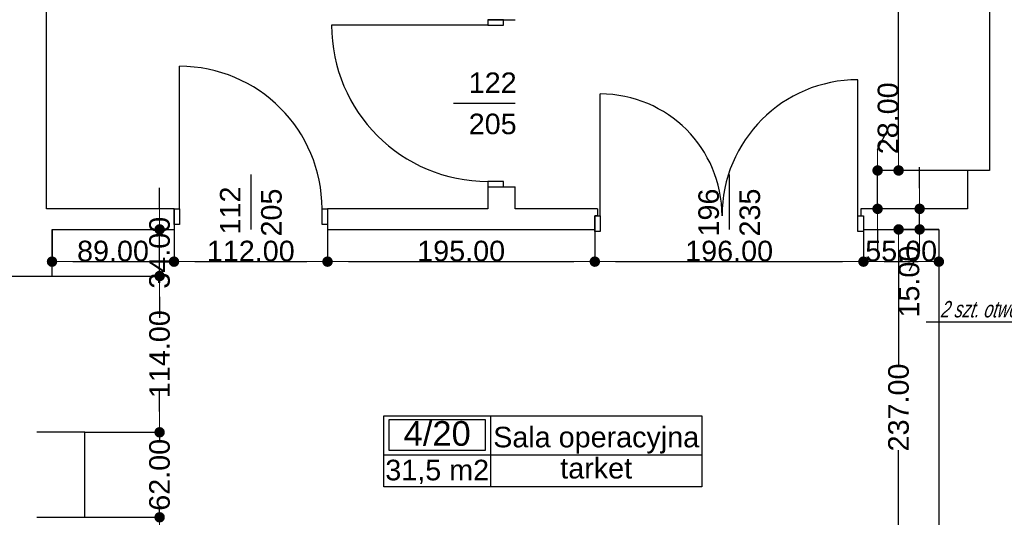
# Model space of a CAD drawing. Header units: millimetres. Extents: x -175445 to -20415, y -559200 to 231527.
# Tile 101 of 256: x -111174 to -103991, y -171321 to -167691. Entities that reach past the tile are written whole.
import ezdxf
from ezdxf import colors
from ezdxf.entities.mleader import LeaderData, LeaderLine
from ezdxf.enums import TextEntityAlignment as Align
from ezdxf.lldxf.tags import DXFTag
from ezdxf.math import Vec2, Vec3

# ---------------------------------------------------------------- set-up
doc = ezdxf.new("R2010")
doc.units = ezdxf.units.MM
doc.header["$MEASUREMENT"] = 0
for name, color, linetype in [('Drzwi', 7, 'Continuous'), ('Obiekt', 7, 'Continuous'), ('Strefa', 9, 'Continuous'), ('Słup', 7, 'Continuous'), ('Wymiary', 9, 'Continuous'), ('Ściana', 7, 'Continuous')]:
    doc.layers.add(name, color=color, linetype=linetype)
doc.layers.add('PT - otworowanie wyżej', color=4, linetype='DASH', lineweight=18)
doc.styles.add('Arial', font='txt')
doc.styles.add('ROMANS-ITALIC', font='ariali.ttf', dxfattribs={"width": 0.7, "oblique": 12})
tags = doc.linetypes.add('DASH', pattern=[15, 10, -5]).pattern_tags.tags
tags[6:7] = [DXFTag(74, 4), DXFTag(75, 0), DXFTag(340, '0'), DXFTag(46, 0.0), DXFTag(50, 0.0), DXFTag(44, 0.0), DXFTag(45, 0.0)]
tags[4:5] = [DXFTag(74, 4), DXFTag(75, 0), DXFTag(340, '0'), DXFTag(46, 0.0), DXFTag(50, 0.0), DXFTag(44, 0.0), DXFTag(45, 0.0)]
doc.dimstyles.new('GENERATED_STYLE__1', dxfattribs={"dimtxt": 150, "dimasz": 152, "dimexe": 0.18, "dimexo": 0, "dimgap": 0.09, "dimtad": 1, "dimtih": 1, "dimtoh": 1, "dimlfac": 0.1, "dimzin": 0, "dimdsep": 46, "dimtxsty": 'Arial', "dimblk": 'ARROWHEAD_11', "dimblk1": 'ARROWHEAD_11', "dimblk2": 'ARROWHEAD_11', "dimcen": 0.09, "dimclrd": 256, "dimclre": 256, "dimclrt": 256, "dimazin": 0, "dimtfac": 1, "dimtdec": 4, "dimtmove": 0, "dimatfit": 3, "dimfxl": 1, "dimtolj": 1, "dimtzin": 0, "dimarcsym": 0})
doc.dimstyles.new('GENERATED_STYLE__2', dxfattribs={"dimtxt": 150, "dimasz": 152, "dimexe": 0.18, "dimexo": 0, "dimgap": 0.09, "dimtad": 1, "dimlfac": 0.1, "dimzin": 0, "dimdsep": 46, "dimtxsty": 'Arial', "dimblk": 'ARROWHEAD_11', "dimblk1": 'ARROWHEAD_11', "dimblk2": 'ARROWHEAD_11', "dimcen": 0.09, "dimclrd": 256, "dimclre": 256, "dimclrt": 256, "dimazin": 0, "dimtfac": 1, "dimtdec": 4, "dimtmove": 0, "dimatfit": 3, "dimfxl": 1, "dimtolj": 1, "dimtzin": 0, "dimarcsym": 0})

# ---------------------------------------------------------------- blocks, each defined once
blk = doc.blocks.new('Sala operacyjna_4_20_20', base_point=(-107738.3, 24506.2))
at = {"layer": 'Strefa'}
for p, q in [((-108517.3, 24789), (-106197.5, 24789)), ((-108517.3, 24270.5), (-108517.3, 24789)), ((-107738.3, 24789), (-107738.3, 24270.5)), ((-106197.5, 24789), (-106197.5, 24270.5)), ((-108478.4, 24763.1), (-107777.3, 24763.1)), ((-108478.4, 24536.8), (-108478.4, 24763.1)), ((-107777.3, 24763.1), (-107777.3, 24536.8)), ((-108517.3, 24506.2), (-106197.5, 24506.2)), ((-107777.3, 24536.8), (-108478.4, 24536.8)), ((-106197.5, 24270.5), (-108517.3, 24270.5))]:
    blk.add_line(p, q, dxfattribs=at)
at = {"layer": 'Strefa', "style": 'Arial'}
for tag, height, p in [('ROOM_NUMBER', 180, (-108127.8, 24661.1)), ('ROOM_NAME', 150, (-106967.9, 24634.6)), ('floor_f', 150, (-106967.9, 24407.5)), ('ROOM_CALC_AREA', 150, (-108127.8, 24394.1))]:
    blk.add_attdef(tag, text='', height=height, dxfattribs=at).set_placement(p, align=Align.MIDDLE_CENTER)
blk = doc.blocks.new('ARROWHEAD_11')
at = {"color": 0, "linetype": 'Continuous', "lineweight": 0}
blk.add_line((0, 0), (-1, 0), dxfattribs=at)
at = {"color": 0, "linetype": 'Continuous', "lineweight": 0, "const_width": 0.25, "flags": 128}
blk.add_lwpolyline([(-0.125, 0, 1), (0.125, 0, 1)], format="xyb", close=True, dxfattribs=at)
blk = doc.blocks.new('*D1497')
at = {"layer": 'Defpoints', "color": 0}
for p in [(-104761.7, -169220.6), (-104468, -169220.6), (-104468, -171590.6)]:
    blk.add_point(p, dxfattribs=at)
at = {"layer": 'Wymiary', "lineweight": -2}
for p, q in [((-104468, -169220.6), (-104761.8, -169220.6)), ((-104761.7, -169372.6), (-104761.7, -170207)), ((-104761.7, -171438.6), (-104761.7, -170831.9)), ((-104468, -171590.6), (-104761.8, -171590.6))]:
    blk.add_line(p, q, dxfattribs=at)
at = {"layer": 'Wymiary', "lineweight": -2, "xscale": 152, "yscale": 152, "zscale": 152}
for p, rotation in [((-104761.7, -169220.6), 90), ((-104761.7, -171590.6), 270)]:
    blk.add_blockref('ARROWHEAD_11', p, dxfattribs=dict(at, rotation=rotation))
at = {"layer": 'Wymiary', "lineweight": 13, "insert": (-104761.7, -170519.5), "char_height": 150, "attachment_point": 5, "rotation": 90, "style": 'Arial'}
blk.add_mtext('\\A1;237.00', dxfattribs=at)
blk = doc.blocks.new('*D1498')
at = {"layer": 'Defpoints', "color": 0}
for p in [(-104608.3, -169070.6), (-104258, -169070.6), (-104468, -169220.6)]:
    blk.add_point(p, dxfattribs=at)
at = {"layer": 'Wymiary', "lineweight": -2}
for p, q in [((-104608.3, -168918.6), (-104608.3, -168766.6)), ((-104258, -169070.6), (-104608.5, -169070.6)), ((-104608.3, -169220.6), (-104608.3, -169070.6)), ((-104468, -169220.6), (-104608.5, -169220.6)), ((-104608.3, -169372.6), (-104685, -169524.6))]:
    blk.add_line(p, q, dxfattribs=at)
at = {"layer": 'Wymiary', "lineweight": -2, "xscale": 152, "yscale": 152, "zscale": 152}
for p, rotation in [((-104608.3, -169070.6), 270), ((-104608.3, -169220.6), 90)]:
    blk.add_blockref('ARROWHEAD_11', p, dxfattribs=dict(at, rotation=rotation))
at = {"layer": 'Wymiary', "lineweight": 13, "insert": (-104685, -169601.3), "char_height": 150, "attachment_point": 5, "rotation": 90, "style": 'Arial'}
blk.add_mtext('\\A1;15.00', dxfattribs=at)
blk = doc.blocks.new('*D1499')
at = {"layer": 'Defpoints', "color": 0}
for p in [(-104915, -168790.6), (-104258, -168790.6), (-104258, -169070.6)]:
    blk.add_point(p, dxfattribs=at)
at = {"layer": 'Wymiary', "lineweight": -2}
for p, q in [((-104915, -168638.6), (-104838.3, -168486.6)), ((-104258, -168790.6), (-104915.2, -168790.6)), ((-104915, -169070.6), (-104915, -168790.6)), ((-104258, -169070.6), (-104915.2, -169070.6)), ((-104915, -169222.6), (-104915, -169374.6))]:
    blk.add_line(p, q, dxfattribs=at)
at = {"layer": 'Wymiary', "lineweight": -2, "xscale": 152, "yscale": 152, "zscale": 152}
for p, rotation in [((-104915, -168790.6), 270), ((-104915, -169070.6), 90)]:
    blk.add_blockref('ARROWHEAD_11', p, dxfattribs=dict(at, rotation=rotation))
at = {"layer": 'Wymiary', "lineweight": 13, "insert": (-104838.3, -168410), "char_height": 150, "attachment_point": 5, "rotation": 90, "style": 'Arial'}
blk.add_mtext('\\A1;28.00', dxfattribs=at)
blk = doc.blocks.new('*D1500')
at = {"layer": 'Defpoints', "color": 0}
for p in [(-104761.7, -163730.6), (-104098, -163730.6), (-104258, -168790.6)]:
    blk.add_point(p, dxfattribs=at)
at = {"layer": 'Wymiary', "lineweight": -2}
for p, q in [((-104098, -163730.6), (-104761.8, -163730.6)), ((-104761.7, -163882.6), (-104761.7, -165949.4)), ((-104761.7, -168638.6), (-104761.7, -166571.8)), ((-104258, -168790.6), (-104761.8, -168790.6))]:
    blk.add_line(p, q, dxfattribs=at)
at = {"layer": 'Wymiary', "lineweight": -2, "xscale": 152, "yscale": 152, "zscale": 152}
for p, rotation in [((-104761.7, -163730.6), 90), ((-104761.7, -168790.6), 270)]:
    blk.add_blockref('ARROWHEAD_11', p, dxfattribs=dict(at, rotation=rotation))
at = {"layer": 'Wymiary', "lineweight": 13, "insert": (-104761.7, -166260.6), "char_height": 150, "attachment_point": 5, "rotation": 90, "style": 'Arial'}
blk.add_mtext('\\A1;506.00', dxfattribs=at)
blk = doc.blocks.new('*D1511')
at = {"layer": 'Defpoints', "color": 0}
for p in [(-110938, -169220.6), (-110048, -169220.6), (-110048, -169455.6)]:
    blk.add_point(p, dxfattribs=at)
at = {"layer": 'Wymiary', "lineweight": -2}
for p, q in [((-110938, -169220.6), (-110938, -169455.8)), ((-110048, -169220.6), (-110048, -169455.8)), ((-110786, -169455.6), (-110200, -169455.6))]:
    blk.add_line(p, q, dxfattribs=at)
at = {"layer": 'Wymiary', "lineweight": -2, "xscale": 152, "yscale": 152, "zscale": 152, "rotation": 180}
blk.add_blockref('ARROWHEAD_11', (-110938, -169455.6), dxfattribs=at)
at = {"layer": 'Wymiary', "lineweight": -2, "xscale": 152, "yscale": 152, "zscale": 152}
blk.add_blockref('ARROWHEAD_11', (-110048, -169455.6), dxfattribs=at)
at = {"layer": 'Wymiary', "lineweight": 13, "insert": (-110493, -169379), "char_height": 150, "attachment_point": 5, "style": 'Arial'}
blk.add_mtext('\\A1;89.00', dxfattribs=at)
blk = doc.blocks.new('*D1512')
at = {"layer": 'Defpoints', "color": 0}
for p in [(-110048, -169220.6), (-108928, -169220.6), (-108928, -169455.6)]:
    blk.add_point(p, dxfattribs=at)
at = {"layer": 'Wymiary', "lineweight": -2}
for p, q in [((-110048, -169220.6), (-110048, -169455.8)), ((-108928, -169220.6), (-108928, -169455.8)), ((-109896, -169455.6), (-109080, -169455.6))]:
    blk.add_line(p, q, dxfattribs=at)
at = {"layer": 'Wymiary', "lineweight": -2, "xscale": 152, "yscale": 152, "zscale": 152, "rotation": 180}
blk.add_blockref('ARROWHEAD_11', (-110048, -169455.6), dxfattribs=at)
at = {"layer": 'Wymiary', "lineweight": -2, "xscale": 152, "yscale": 152, "zscale": 152}
blk.add_blockref('ARROWHEAD_11', (-108928, -169455.6), dxfattribs=at)
at = {"layer": 'Wymiary', "lineweight": 13, "insert": (-109488, -169379), "char_height": 150, "attachment_point": 5, "style": 'Arial'}
blk.add_mtext('\\A1;112.00', dxfattribs=at)
blk = doc.blocks.new('*D1513')
at = {"layer": 'Defpoints', "color": 0}
for p in [(-108928, -169220.6), (-106978, -169220.6), (-106978, -169455.6)]:
    blk.add_point(p, dxfattribs=at)
at = {"layer": 'Wymiary', "lineweight": -2}
for p, q in [((-108928, -169220.6), (-108928, -169455.8)), ((-106978, -169220.6), (-106978, -169455.8)), ((-108776, -169455.6), (-107130, -169455.6))]:
    blk.add_line(p, q, dxfattribs=at)
at = {"layer": 'Wymiary', "lineweight": -2, "xscale": 152, "yscale": 152, "zscale": 152, "rotation": 180}
blk.add_blockref('ARROWHEAD_11', (-108928, -169455.6), dxfattribs=at)
at = {"layer": 'Wymiary', "lineweight": -2, "xscale": 152, "yscale": 152, "zscale": 152}
blk.add_blockref('ARROWHEAD_11', (-106978, -169455.6), dxfattribs=at)
at = {"layer": 'Wymiary', "lineweight": 13, "insert": (-107953, -169379), "char_height": 150, "attachment_point": 5, "style": 'Arial'}
blk.add_mtext('\\A1;195.00', dxfattribs=at)
blk = doc.blocks.new('*D1514')
at = {"layer": 'Defpoints', "color": 0}
for p in [(-106978, -169220.6), (-105018, -169220.6), (-105018, -169455.6)]:
    blk.add_point(p, dxfattribs=at)
at = {"layer": 'Wymiary', "lineweight": -2}
for p, q in [((-106978, -169220.6), (-106978, -169455.8)), ((-105018, -169220.6), (-105018, -169455.8)), ((-106826, -169455.6), (-105170, -169455.6))]:
    blk.add_line(p, q, dxfattribs=at)
at = {"layer": 'Wymiary', "lineweight": -2, "xscale": 152, "yscale": 152, "zscale": 152, "rotation": 180}
blk.add_blockref('ARROWHEAD_11', (-106978, -169455.6), dxfattribs=at)
at = {"layer": 'Wymiary', "lineweight": -2, "xscale": 152, "yscale": 152, "zscale": 152}
blk.add_blockref('ARROWHEAD_11', (-105018, -169455.6), dxfattribs=at)
at = {"layer": 'Wymiary', "lineweight": 13, "insert": (-105998, -169379), "char_height": 150, "attachment_point": 5, "style": 'Arial'}
blk.add_mtext('\\A1;196.00', dxfattribs=at)
blk = doc.blocks.new('*D1515')
at = {"layer": 'Defpoints', "color": 0}
for p in [(-105018, -169220.6), (-104468, -169220.6), (-104468, -169455.6)]:
    blk.add_point(p, dxfattribs=at)
at = {"layer": 'Wymiary', "lineweight": -2}
for p, q in [((-105018, -169220.6), (-105018, -169455.8)), ((-104468, -169220.6), (-104468, -169455.8)), ((-104866, -169455.6), (-104620, -169455.6))]:
    blk.add_line(p, q, dxfattribs=at)
at = {"layer": 'Wymiary', "lineweight": -2, "xscale": 152, "yscale": 152, "zscale": 152, "rotation": 180}
blk.add_blockref('ARROWHEAD_11', (-105018, -169455.6), dxfattribs=at)
at = {"layer": 'Wymiary', "lineweight": -2, "xscale": 152, "yscale": 152, "zscale": 152}
blk.add_blockref('ARROWHEAD_11', (-104468, -169455.6), dxfattribs=at)
at = {"layer": 'Wymiary', "lineweight": 13, "insert": (-104743, -169379), "char_height": 150, "attachment_point": 5, "style": 'Arial'}
blk.add_mtext('\\A1;55.00', dxfattribs=at)
blk = doc.blocks.new('*D1522')
at = {"layer": 'Defpoints', "color": 0}
for p in [(-110698, -170700.6), (-110153, -170700.6), (-110698, -171320.6)]:
    blk.add_point(p, dxfattribs=at)
at = {"layer": 'Wymiary', "lineweight": -2}
for p, q in [((-110153, -170548.6), (-110153, -170396.6)), ((-110698, -170700.6), (-110152.8, -170700.6)), ((-110153, -170700.6), (-110153, -170757.3)), ((-110698, -171320.6), (-110152.8, -171320.6)), ((-110153, -171320.6), (-110153, -171264)), ((-110153, -171472.6), (-110153, -171624.6))]:
    blk.add_line(p, q, dxfattribs=at)
at = {"layer": 'Wymiary', "lineweight": -2, "xscale": 152, "yscale": 152, "zscale": 152}
for p, rotation in [((-110153, -170700.6), 270), ((-110153, -171320.6), 90)]:
    blk.add_blockref('ARROWHEAD_11', p, dxfattribs=dict(at, rotation=rotation))
at = {"layer": 'Wymiary', "lineweight": 13, "insert": (-110153, -171010.6), "char_height": 150, "attachment_point": 5, "rotation": 90, "style": 'Arial'}
blk.add_mtext('\\A1;62.00', dxfattribs=at)
blk = doc.blocks.new('*D1523')
at = {"layer": 'Defpoints', "color": 0}
for p in [(-111608, -169560.6), (-110153, -169560.6), (-110698, -170700.6)]:
    blk.add_point(p, dxfattribs=at)
at = {"layer": 'Wymiary', "lineweight": -2}
for p, q in [((-111608, -169560.6), (-110152.8, -169560.6)), ((-110153, -169712.6), (-110153, -169826.5)), ((-110153, -170548.6), (-110153, -170434.8)), ((-110698, -170700.6), (-110152.8, -170700.6))]:
    blk.add_line(p, q, dxfattribs=at)
at = {"layer": 'Wymiary', "lineweight": -2, "xscale": 152, "yscale": 152, "zscale": 152}
for p, rotation in [((-110153, -169560.6), 90), ((-110153, -170700.6), 270)]:
    blk.add_blockref('ARROWHEAD_11', p, dxfattribs=dict(at, rotation=rotation))
at = {"layer": 'Wymiary', "lineweight": 13, "insert": (-110153, -170130.6), "char_height": 150, "attachment_point": 5, "rotation": 90, "style": 'Arial'}
blk.add_mtext('\\A1;114.00', dxfattribs=at)
blk = doc.blocks.new('*D1524')
at = {"layer": 'Defpoints', "color": 0}
for p in [(-110938, -169220.6), (-110153, -169220.6), (-111608, -169560.6)]:
    blk.add_point(p, dxfattribs=at)
at = {"layer": 'Wymiary', "lineweight": -2}
for p, q in [((-110153, -169068.6), (-110153, -168916.6)), ((-110938, -169220.6), (-110152.8, -169220.6)), ((-110153, -169560.6), (-110153, -169220.6)), ((-111608, -169560.6), (-110152.8, -169560.6)), ((-110153, -169712.6), (-110153, -169864.6))]:
    blk.add_line(p, q, dxfattribs=at)
at = {"layer": 'Wymiary', "lineweight": -2, "xscale": 152, "yscale": 152, "zscale": 152}
for p, rotation in [((-110153, -169220.6), 270), ((-110153, -169560.6), 90)]:
    blk.add_blockref('ARROWHEAD_11', p, dxfattribs=dict(at, rotation=rotation))
at = {"layer": 'Wymiary', "lineweight": 13, "insert": (-110153, -169390.6), "char_height": 150, "attachment_point": 5, "rotation": 90, "style": 'Arial'}
blk.add_mtext('\\A1;34.00', dxfattribs=at)

msp = doc.modelspace()

# ---------------------------------------------------------------- linework, layer by layer
at = {"layer": 'Drzwi', "color": 253}
for p, q in [((-107758.019, -167730.636), (-108898.019, -167730.636)), ((-107758.019, -167690.636), (-107758.019, -167730.636)), ((-107643.019, -167690.636), (-107758.019, -167690.636)), ((-107758.019, -167690.636), (-107643.019, -167690.636)), ((-107758.019, -167730.636), (-107643.019, -167730.636)), ((-107643.019, -167730.636), (-107643.019, -167690.636)), ((-110008.019, -169070.636), (-110008.019, -168030.636)), ((-105058.019, -169120.636), (-105058.019, -168128.636)), ((-106938.019, -169120.636), (-106938.019, -168232.636)), ((-107643.019, -168870.636), (-107758.019, -168870.636)), ((-107758.019, -168870.636), (-107758.019, -168910.636)), ((-107643.019, -168910.636), (-107643.019, -168870.636)), ((-107758.019, -168910.636), (-107643.019, -168910.636)), ((-107758.019, -168910.636), (-107643.019, -168910.636)), ((-110048.019, -169070.636), (-110008.019, -169070.636)), ((-110048.019, -169185.636), (-110048.019, -169070.636)), ((-110048.019, -169070.636), (-110048.019, -169185.636)), ((-110008.019, -169070.636), (-110008.019, -169185.636)), ((-108968.019, -169185.636), (-108968.019, -169070.636)), ((-108968.019, -169070.636), (-108928.019, -169070.636)), ((-108928.019, -169070.636), (-108928.019, -169185.636)), ((-108928.019, -169070.636), (-108928.019, -169185.636)), ((-106978.019, -169120.636), (-106938.019, -169120.636)), ((-106978.019, -169235.636), (-106978.019, -169120.636)), ((-106978.019, -169120.636), (-106978.019, -169220.636)), ((-106958.019, -169120.636), (-106978.019, -169120.636)), ((-106938.019, -169120.636), (-106938.019, -169235.636)), ((-105058.019, -169235.636), (-105058.019, -169120.636)), ((-105058.019, -169120.636), (-105018.019, -169120.636)), ((-105038.019, -169120.636), (-105018.019, -169120.636)), ((-105018.019, -169120.636), (-105018.019, -169235.636)), ((-105018.019, -169120.636), (-105018.019, -169220.636)), ((-110008.019, -169185.636), (-110048.019, -169185.636)), ((-108928.019, -169185.636), (-108968.019, -169185.636)), ((-106938.019, -169235.636), (-106978.019, -169235.636)), ((-105018.019, -169235.636), (-105058.019, -169235.636))]:
    msp.add_line(p, q, dxfattribs=at)
for centre, radius, start, end in [((-107758.019, -167730.636), 1140, 180, 270), ((-110008.019, -169070.636), 1040, 0, 90), ((-105058.019, -169120.636), 992, 90, 180), ((-106938.019, -169120.636), 888, 0, 90)]:
    msp.add_arc(centre, radius, start, end, dxfattribs=at)
at = {"layer": 'Obiekt', "color": 253}
for p, q in [((-108009.397, -168300.636), (-107558.019, -168300.636)), ((-109488.019, -168819.258), (-109488.019, -169220.636)), ((-105998.019, -168819.258), (-105998.019, -169220.636))]:
    msp.add_line(p, q, dxfattribs=at)
at = {"layer": 'Słup', "color": 253}
for p, q in [((-104098.019, -168790.636), (-104258.019, -168790.636)), ((-104258.019, -168790.636), (-104258.019, -169070.636)), ((-110938.019, -169560.636), (-110938.019, -169220.636)), ((-104468.019, -169220.636), (-104468.019, -171590.636)), ((-111408.019, -169560.636), (-110938.019, -169560.636)), ((-110698.019, -170700.636), (-111048.019, -170700.636)), ((-110698.019, -171320.636), (-110698.019, -170700.636)), ((-111048.019, -171320.636), (-110698.019, -171320.636))]:
    msp.add_line(p, q, dxfattribs=at)
at = {"layer": 'Ściana', "color": 253}
for p, q in [((-107758.019, -167690.636), (-107643.019, -167690.636)), ((-107643.019, -167690.636), (-107558.019, -167690.636)), ((-107758.019, -168910.636), (-107643.019, -168910.636)), ((-107643.019, -168910.636), (-107558.019, -168910.636)), ((-110048.019, -169070.636), (-110048.019, -169185.636)), ((-108928.019, -169070.636), (-108928.019, -169185.636)), ((-106958.019, -169070.636), (-106958.019, -169120.636)), ((-105038.019, -169070.636), (-105038.019, -169120.636)), ((-106958.019, -169120.636), (-106978.019, -169120.636)), ((-106978.019, -169120.636), (-106978.019, -169220.636)), ((-105038.019, -169120.636), (-105018.019, -169120.636)), ((-105018.019, -169120.636), (-105018.019, -169220.636)), ((-110048.019, -169185.636), (-110048.019, -169220.636)), ((-108928.019, -169185.636), (-108928.019, -169220.636))]:
    msp.add_line(p, q, dxfattribs=at)
at = {"layer": 'Ściana', "color": 253, "flags": 128}
for points in [[(-110978.019, -169070.636), (-110978.019, -163730.636)], [(-104098.019, -163730.636), (-104098.019, -168790.636)], [(-107758.019, -168910.636), (-107758.019, -169070.636)], [(-107558.019, -169070.636), (-107558.019, -168910.636)], [(-110048.019, -169070.636), (-110978.019, -169070.636)], [(-107758.019, -169070.636), (-108928.019, -169070.636)], [(-106958.019, -169070.636), (-107558.019, -169070.636)], [(-104258.019, -169070.636), (-105038.019, -169070.636)], [(-110938.019, -169220.636), (-110048.019, -169220.636)], [(-108928.019, -169220.636), (-106978.019, -169220.636)], [(-105018.019, -169220.636), (-104468.019, -169220.636)]]:
    msp.add_lwpolyline(points, dxfattribs=at)

# ---------------------------------------------------------------- block references
at = {"layer": 'Strefa', "color": 253}
ref = msp.add_blockref('Sala operacyjna_4_20_20', (-107738.305, -170863.774), dxfattribs=at)
ref.add_attrib('ROOM_NAME', 'Sala operacyjna', dxfattribs={"color": 7, "height": 150, "style": 'Arial'}).set_placement((-106967.904, -170735.374), align=Align.MIDDLE_CENTER)
ref.add_attrib('ROOM_NUMBER', '4/20', dxfattribs={"color": 7, "height": 180, "style": 'Arial'}).set_placement((-108127.825, -170708.827), align=Align.MIDDLE_CENTER)
ref.add_attrib('ROOM_CALC_AREA', '31,5 m2', dxfattribs={"color": 7, "height": 150, "style": 'Arial'}).set_placement((-108127.825, -170975.829), align=Align.MIDDLE_CENTER)
ref.add_attrib('floor_f', 'tarket', dxfattribs={"color": 7, "height": 150, "style": 'Arial'}).set_placement((-106967.904, -170962.457), align=Align.MIDDLE_CENTER)

# ---------------------------------------------------------------- texts
at = {"layer": 'Obiekt', "color": 253, "char_height": 150, "attachment_point": 7, "style": 'Arial'}
for s, insert in [('\\A1;{\\fArial|b0|i0|c238|p38;122}', (-107897.845, -168225.636)), ('\\A1;{\\fArial|b0|i0|c238|p38;205}', (-107897.845, -168528.104))]:
    msp.add_mtext(s, dxfattribs=dict(at, insert=insert))
at = {"layer": 'Obiekt', "color": 253, "char_height": 150, "attachment_point": 7, "rotation": 90, "style": 'Arial'}
for s, insert in [('\\A1;{\\fArial|b0|i0|c238|p38;112}', (-109563.019, -169257.21)), ('\\A1;{\\fArial|b0|i0|c238|p38;205}', (-109260.55, -169272.296)), ('\\A1;{\\fArial|b0|i0|c238|p38;196}', (-106070.55, -169272.296)), ('\\A1;{\\fArial|b0|i0|c238|p38;235}', (-105770.447, -169272.296))]:
    msp.add_mtext(s, dxfattribs=dict(at, insert=insert))

# ---------------------------------------------------------------- dimensions: what is measured, and where the dimension line sits
at = {"layer": 'Wymiary', "color": 8, "lineweight": 13}
for base, p1, p2, picture, middle in [((-104761.665, -163730.636), (-104258.019, -168790.636), (-104098.019, -163730.636), '*D1500', (-104761.665, -166260.636)), ((-104915.017, -168790.636), (-104258.019, -169070.636), (-104258.019, -168790.636), '*D1499', (-104838.341, -168409.96)), ((-104608.313, -169070.636), (-104468.019, -169220.636), (-104258.019, -169070.636), '*D1498', (-104684.989, -169601.312)), ((-110153.019, -169220.636), (-111608.019, -169560.636), (-110938.019, -169220.636), '*D1524', (-110153.019, -169390.636)), ((-104761.665, -169220.636), (-104468.019, -171590.636), (-104468.019, -169220.636), '*D1497', (-104761.665, -170519.465)), ((-110153.019, -169560.636), (-110698.019, -170700.636), (-111608.019, -169560.636), '*D1523', (-110153.019, -170130.636)), ((-110153.019, -170700.636), (-110698.019, -171320.636), (-110698.019, -170700.636), '*D1522', (-110153.019, -171010.636))]:
    dim = msp.add_linear_dim(base=base, p1=p1, p2=p2, angle=90, dimstyle='GENERATED_STYLE__2', dxfattribs=at)
    dim.commit()
    dim.dimension.update_dxf_attribs({"geometry": picture, "text_midpoint": middle, "dimtype": 160, "text_rotation": 90})
for base, p1, p2, picture, middle in [((-110048.019, -169455.636), (-110938.019, -169220.636), (-110048.019, -169220.636), '*D1511', (-110493.019, -169455.636)), ((-108928.019, -169455.636), (-110048.019, -169220.636), (-108928.019, -169220.636), '*D1512', (-109488.019, -169455.636)), ((-106978.019, -169455.636), (-108928.019, -169220.636), (-106978.019, -169220.636), '*D1513', (-107953.019, -169455.636)), ((-105018.019, -169455.636), (-106978.019, -169220.636), (-105018.019, -169220.636), '*D1514', (-105998.019, -169455.636)), ((-104468.019, -169455.636), (-105018.019, -169220.636), (-104468.019, -169220.636), '*D1515', (-104743.019, -169455.636))]:
    dim = msp.add_linear_dim(base=base, p1=p1, p2=p2, dimstyle='GENERATED_STYLE__1', dxfattribs=at)
    dim.commit()
    dim.dimension.update_dxf_attribs({"geometry": picture, "text_midpoint": middle, "dimtype": 160})

# ---------------------------------------------------------------- leaders
at = {"layer": 'PT - otworowanie wyżej', "color": 13, "linetype": 'Continuous', "true_color": 0xff5151}
ml = msp.add_multileader_mtext('Standard', dxfattribs=at)
ml.set_content('2 szt. otwów w stropie nad 4 piętrem 42X42', color=(255, 81, 81), style='ROMANS-ITALIC')
ml.set_leader_properties()
ml.build(insert=Vec2(0, 0))
ml.multileader.update_dxf_attribs({"has_text_frame": 1, "text_right_attachment_type": 5, "text_top_attachment_type": 0, "text_bottom_attachment_type": 0, "dogleg_length": 20, "arrow_head_size": 150})
ctx = ml.context
ctx.base_point, ctx.char_height, ctx.arrow_head_size, ctx.landing_gap_size, ctx.plane_origin = Vec3(-104566.494, -166588.666), 120, 150, 50, Vec3(-100103.555, -168723.963)
ctx.right_attachment, ctx.text_align_type = 5, 2
notes = []
notes.append((ctx, [(0, (1, 1, 0), (-101970.304, -166666.756), (-1, 0), 200, [(1, [(-101007.998, -166638.441), (-101014.19, -167409.1)], 256, [])])]))
ctx.mtext.insert, ctx.mtext.alignment, ctx.mtext.line_spacing_factor, ctx.mtext.flow_direction = Vec3(-102220.304, -166511.067), 3, 0.8, 5
ml = msp.add_multileader_mtext('Standard', dxfattribs=at)
ml.set_content('{\\Q12;2 szt. otwów w stropie nad 4 piętrem 42X42}', color=(255, 81, 81), style='ROMANS-ITALIC')
ml.set_leader_properties()
ml.build(insert=Vec2(0, 0))
ml.multileader.update_dxf_attribs({"has_text_frame": 1, "text_right_attachment_type": 5, "text_top_attachment_type": 0, "text_bottom_attachment_type": 0, "dogleg_length": 20, "arrow_head_size": 150})
ctx = ml.context
ctx.base_point, ctx.char_height, ctx.arrow_head_size, ctx.landing_gap_size, ctx.plane_origin = Vec3(-104532.525, -169820.037), 120, 150, 50, Vec3(-100069.587, -171955.333)
ctx.right_attachment, ctx.text_align_type = 5, 2
notes.append((ctx, [(0, (1, 1, 0), (-101936.335, -169898.127), (-1, 0), 200, [(1, [(-100974.029, -169869.811), (-100980.221, -170640.47)], 256, [])])]))
ctx.mtext.insert, ctx.mtext.alignment, ctx.mtext.line_spacing_factor, ctx.mtext.flow_direction = Vec3(-102186.335, -169742.438), 3, 0.8, 5
for ctx, leaders in notes:
    for number, flags, end, landing, length, lines in leaders:
        leader = LeaderData()
        leader.index, (leader.has_last_leader_line, leader.has_dogleg_vector, leader.attachment_direction) = number, flags
        leader.last_leader_point, leader.dogleg_vector, leader.dogleg_length = Vec3(end), Vec3(landing), length
        for number, points, colour, breaks in lines:
            line = LeaderLine()
            line.index, line.vertices, line.color, line.breaks = number, Vec3.list(points), colors.encode_raw_color(colour), breaks
            leader.lines.append(line)
        ctx.leaders.append(leader)

doc.saveas('drawing.dxf')
